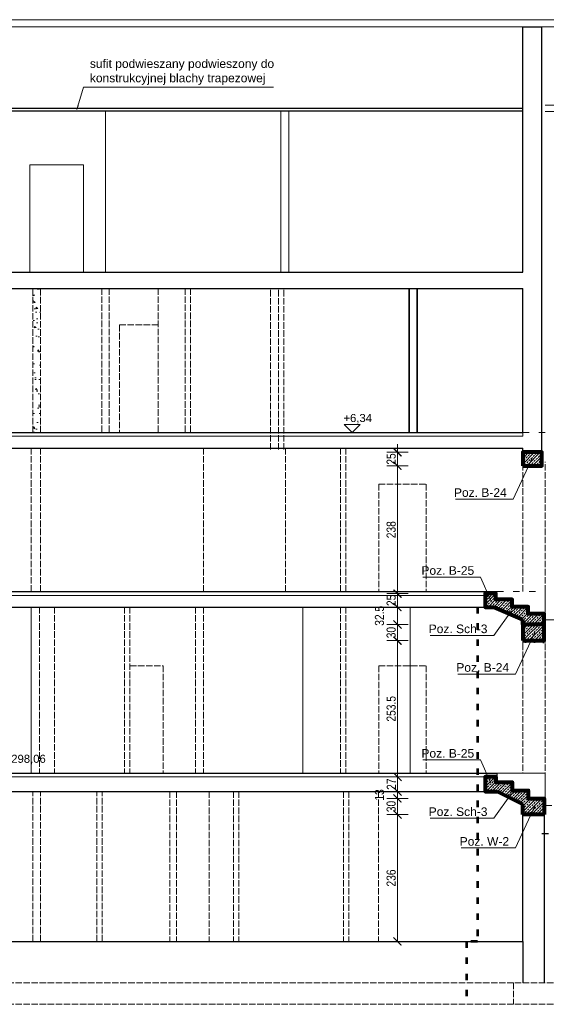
# Model space of a CAD drawing. Header units: inches. Extents: x 201967 to 338763, y -32705 to 30884.
# Tile 27 of 236: x 329018 to 329998, y -26542 to -24710. Entities that reach past the tile are written whole.
import ezdxf
from ezdxf.enums import TextEntityAlignment as Align

# ---------------------------------------------------------------- set-up
doc = ezdxf.new("R2010")
doc.units = ezdxf.units.IN
doc.header["$MEASUREMENT"] = 0
doc.linetypes.add('ACAD_ISO02W100', pattern=[15, 12, -3])
doc.linetypes.add('ACAD_ISO03W100', pattern=[30, 12, -18])
doc.layers.add('00_kreskowanie', color=1, linetype='Continuous', lineweight=5, true_color=0xff0000)
for name, color, linetype, lineweight in [('00_mury grubo', 7, 'Continuous', 30), ('01 a KONSTRUKCJA żelbet', 94, 'Continuous', 80), ('01 a1 KONSTRUKCJA żelebet', 200, 'Continuous', 53), ('01h KONSTRUKCJA pozycje', 253, 'Continuous', 13), ('01h3 KONSTRUKCJA pozycje słupy', 252, 'Continuous', 13), ('1_OpisPomieszczen', 120, 'Continuous', 9), ('20 KRESKOWANIE ścian', 63, 'Continuous', 5), ('30 WIDOK 1 005', 5, 'Continuous', 5), ('34 WIDOK 5 030', 13, 'Continuous', 30), ('50 OPIS 1', 130, 'Continuous', 9), ('90 WYMIAR', 155, 'Continuous', 9), ('_grube', 1, 'Continuous', 35), ('_proj_MURY konstr', 1, 'Continuous', 20), ('K_kreskowanie', 251, 'Continuous', 0)]:
    doc.layers.add(name, color=color, linetype=linetype, lineweight=lineweight)
doc.styles.add('100 arial', font='arial.ttf', dxfattribs={"width": 0.8, "height": 17})
doc.styles.add('OPIS', font='arial.ttf')
doc.styles.add('RomanS', font='romans.shx')
doc.styles.add('WYMIAR-50 (15pkt) arial', font='arial.ttf', dxfattribs={"height": 15})
doc.dimstyles.new('100', dxfattribs={"dimscale": 10, "dimtxt": 17, "dimasz": 1.5, "dimexe": 2, "dimexo": 2, "dimgap": 0.3, "dimtad": 1, "dimdec": 1, "dimrnd": 0.5, "dimdsep": 46, "dimtxsty": '100 arial', "dimblk": 'ARCHTICK', "dimcen": 10, "dimclrd": 256, "dimclre": 256, "dimclrt": 256, "dimadec": 0, "dimazin": 0, "dimtfac": 1, "dimtdec": 1, "dimtix": 1, "dimtmove": 1, "dimatfit": 3, "dimfxl": 2, "dimfxlon": 1, "dimtolj": 1, "dimarcsym": 0})
doc.dimstyles.new('DIM100txt12', dxfattribs={"dimtxt": 12, "dimasz": 1.05, "dimexe": 0, "dimexo": 8, "dimgap": 4, "dimtad": 1, "dimdec": 7, "dimrnd": 0.5, "dimdsep": 46, "dimtxsty": 'RomanS', "dimblk1": 'DIM', "dimblk2": 'DIM', "dimsah": 1, "dimcen": 0.09, "dimse1": 1, "dimse2": 1, "dimclrt": 256, "dimadec": 1, "dimazin": 0, "dimtfac": 1, "dimtdec": 7, "dimtix": 1, "dimtofl": 0, "dimtmove": 2, "dimatfit": 3, "dimfxl": 1, "dimtolj": 1, "dimtzin": 0, "dimarcsym": 0})
pattern_1 = [(320, (-79235.355, -7019.687), (-3.137607, -35.863009), [3.75, -41.25]), (265, (-79235.355, -7019.687), (37.609607, 6.937567), [3, -33]), (10.451444, (-79235.616, -7022.676), (34.472, -28.925442), [3.18701, -35.057106]), (316.1842, (-79225.355, -7019.687), (-8.275964, -53.362067), [5.625, -61.875]), (6.635635, (-79226.044, -7024.134), (48.70593, -46.733097), [4.780517, -52.585688]), (261.18416, (-79225.355, -7019.687), (48.70593, -46.733097), [4.5, -49.5]), (291, (-79227.855, -7024.687), (-20.130945, -29.845353), [3.75, -41.25]), (236, (-79227.855, -7024.687), (36.257502, -12.165767), [3, -33]), (341.451445, (-79229.532, -7027.174), (16.126558, -42.011119), [3.18701, -35.057106]), (307.5, (-79235.355, -7019.687), (16.6446927, -0.6079928), [0, -32.6, 0, -33.5, 0, -33.125]), (277.5, (-79235.355, -7019.687), (19.7205856, -13.153477), [0, -19.1, 0, -31.85, 0, -12.625]), (237.5, (-79235.355, -7008.537), (-1.1277436, -26.6911218), [0, -12.5, 0, -39, 0, -51.75]), (227.5, (-79235.355, -7003.537), (5.005249, -29.1593085), [0, -16.25, 0, -25.9, 0, -36.75])]
pattern_2 = [(45, (-3795.3814, -7571.668), (-5.303301, 5.303301), []), (45, (-3790.078, -7571.668), (-5.303301, 5.303301), [3.75, -1.875])]

# ---------------------------------------------------------------- blocks, each defined once
blk = doc.blocks.new('*U1124')
blk.add_lwpolyline([(-15, 15), (0, 0), (15, 15), (-15, 15)])
at = {"style": 'WYMIAR-50 (15pkt) arial', "flags": 8}
blk.add_attdef('DETAIL#', text='', height=15, dxfattribs=at).set_placement((-16.1, 14.8), align=Align.BOTTOM_LEFT)
blk = doc.blocks.new('DIM')
for p, q in [((0, -13), (0, 13)), ((8, 0), (-8, 0))]:
    blk.add_line(p, q)
at = {"const_width": 1.71}
blk.add_lwpolyline([(5.71, 5.71), (-5.71, -5.71)], dxfattribs=at)
blk = doc.blocks.new('_ARCHTICK')
at = {"color": 0, "linetype": 'ByBlock', "const_width": 0.15}
blk.add_lwpolyline([(-0.5, -0.5), (0.5, 0.5)], dxfattribs=at)
blk = doc.blocks.new('*D2522')
at = {"layer": '90 WYMIAR', "lineweight": -2, "transparency": 16777216}
for p, q in [((-443.7, -30), (-483.7, -30)), ((-463.7, -268), (-463.7, -30)), ((-443.7, -268), (-483.7, -268))]:
    blk.add_line(p, q, dxfattribs=at)
at = {"layer": 'Defpoints', "color": 0, "transparency": 16777216}
for p in [(-463.7, -30), (-230.6, -30), (-300.6, -268)]:
    blk.add_point(p, dxfattribs=at)
at = {"layer": '90 WYMIAR', "lineweight": -2, "transparency": 16777216, "xscale": 15, "yscale": 15, "zscale": 15}
for p, rotation in [((-463.7, -30), 90), ((-463.7, -268), 270)]:
    blk.add_blockref('_ARCHTICK', p, dxfattribs=dict(at, rotation=rotation))
at = {"layer": '90 WYMIAR', "transparency": 16777216, "insert": (-475.4, -149), "char_height": 17, "attachment_point": 5, "rotation": 90, "style": '100 arial'}
blk.add_mtext('\\A1;238', dxfattribs=at)
blk = doc.blocks.new('*D2523')
at = {"layer": '90 WYMIAR', "lineweight": -2, "transparency": 16777216}
for p, q in [((-463.7, -5), (-463.7, 10)), ((-443.7, -5), (-483.7, -5)), ((-463.7, -30), (-463.7, -5)), ((-443.7, -30), (-483.7, -30)), ((-463.7, -30), (-463.7, -45))]:
    blk.add_line(p, q, dxfattribs=at)
at = {"layer": 'Defpoints', "color": 0, "transparency": 16777216}
for p in [(-463.7, -5), (-230.6, -5), (-230.6, -30)]:
    blk.add_point(p, dxfattribs=at)
at = {"layer": '90 WYMIAR', "lineweight": -2, "transparency": 16777216, "xscale": 15, "yscale": 15, "zscale": 15}
for p, rotation in [((-463.7, -5), 270), ((-463.7, -30), 90)]:
    blk.add_blockref('_ARCHTICK', p, dxfattribs=dict(at, rotation=rotation))
at = {"layer": '90 WYMIAR', "transparency": 16777216, "insert": (-475.4, -17.5), "char_height": 17, "attachment_point": 5, "rotation": 90, "style": '100 arial'}
blk.add_mtext('\\A1;25', dxfattribs=at)
blk = doc.blocks.new('*D2542')
at = {"layer": '90 WYMIAR', "lineweight": -2, "transparency": 16777216}
for p, q in [((-463.7, -268), (-463.7, -253)), ((-443.7, -268), (-483.7, -268)), ((-463.7, -268), (-463.7, -293)), ((-443.7, -293), (-483.7, -293)), ((-463.7, -293), (-463.7, -308))]:
    blk.add_line(p, q, dxfattribs=at)
at = {"layer": 'Defpoints', "color": 0, "transparency": 16777216}
for p in [(-300.6, -268), (-463.7, -293), (-300.6, -293)]:
    blk.add_point(p, dxfattribs=at)
at = {"layer": '90 WYMIAR', "lineweight": -2, "transparency": 16777216, "xscale": 15, "yscale": 15, "zscale": 15}
for p, rotation in [((-463.7, -268), 270), ((-463.7, -293), 90)]:
    blk.add_blockref('_ARCHTICK', p, dxfattribs=dict(at, rotation=rotation))
at = {"layer": '90 WYMIAR', "transparency": 16777216, "insert": (-475.4, -280.5), "char_height": 17, "attachment_point": 5, "rotation": 90, "style": '100 arial'}
blk.add_mtext('\\A1;25', dxfattribs=at)
blk = doc.blocks.new('*D2543')
at = {"layer": '90 WYMIAR', "lineweight": -2, "transparency": 16777216}
for p, q in [((-443.7, -293), (-483.7, -293)), ((-463.7, -293), (-463.7, -325.4)), ((-443.7, -325.4), (-483.7, -325.4))]:
    blk.add_line(p, q, dxfattribs=at)
at = {"layer": 'Defpoints', "color": 0, "transparency": 16777216}
for p in [(-300.6, -293), (-463.7, -325.4), (-230.6, -325.4)]:
    blk.add_point(p, dxfattribs=at)
at = {"layer": '90 WYMIAR', "lineweight": -2, "transparency": 16777216, "xscale": 15, "yscale": 15, "zscale": 15}
for p, rotation in [((-463.7, -293), 90), ((-463.7, -325.4), 270)]:
    blk.add_blockref('_ARCHTICK', p, dxfattribs=dict(at, rotation=rotation))
at = {"layer": '90 WYMIAR', "transparency": 16777216, "insert": (-497.1, -309.2), "char_height": 17, "attachment_point": 5, "rotation": 90, "style": '100 arial'}
blk.add_mtext('\\A1;32.5', dxfattribs=at)
blk = doc.blocks.new('*D2544')
at = {"layer": '90 WYMIAR', "lineweight": -2, "transparency": 16777216}
for p, q in [((-443.7, -325.4), (-483.7, -325.4)), ((-463.7, -325.4), (-463.7, -355.4)), ((-443.7, -355.4), (-483.7, -355.4))]:
    blk.add_line(p, q, dxfattribs=at)
at = {"layer": 'Defpoints', "color": 0, "transparency": 16777216}
for p in [(-230.6, -325.4), (-463.7, -355.4), (-230.6, -355.4)]:
    blk.add_point(p, dxfattribs=at)
at = {"layer": '90 WYMIAR', "lineweight": -2, "transparency": 16777216, "xscale": 15, "yscale": 15, "zscale": 15}
for p, rotation in [((-463.7, -325.4), 90), ((-463.7, -355.4), 270)]:
    blk.add_blockref('_ARCHTICK', p, dxfattribs=dict(at, rotation=rotation))
at = {"layer": '90 WYMIAR', "transparency": 16777216, "insert": (-475.4, -340.4), "char_height": 17, "attachment_point": 5, "rotation": 90, "style": '100 arial'}
blk.add_mtext('\\A1;30', dxfattribs=at)
blk = doc.blocks.new('*D2545')
at = {"layer": '90 WYMIAR', "lineweight": -2, "transparency": 16777216}
for p, q in [((-443.7, -355.4), (-483.7, -355.4)), ((-463.7, -355.4), (-463.7, -609)), ((-443.7, -609), (-483.7, -609))]:
    blk.add_line(p, q, dxfattribs=at)
at = {"layer": 'Defpoints', "color": 0, "transparency": 16777216}
for p in [(-230.6, -355.4), (-463.7, -609), (-300.6, -609)]:
    blk.add_point(p, dxfattribs=at)
at = {"layer": '90 WYMIAR', "lineweight": -2, "transparency": 16777216, "xscale": 15, "yscale": 15, "zscale": 15}
for p, rotation in [((-463.7, -355.4), 90), ((-463.7, -609), 270)]:
    blk.add_blockref('_ARCHTICK', p, dxfattribs=dict(at, rotation=rotation))
at = {"layer": '90 WYMIAR', "transparency": 16777216, "insert": (-475.4, -482.2), "char_height": 17, "attachment_point": 5, "rotation": 90, "style": '100 arial'}
blk.add_mtext('\\A1;253.5', dxfattribs=at)
blk = doc.blocks.new('*D2546')
at = {"layer": '90 WYMIAR', "lineweight": -2, "transparency": 16777216}
for p, q in [((-443.7, -609), (-483.7, -609)), ((-463.7, -609), (-463.7, -636)), ((-443.7, -636), (-483.7, -636))]:
    blk.add_line(p, q, dxfattribs=at)
at = {"layer": 'Defpoints', "color": 0, "transparency": 16777216}
for p in [(-300.6, -609), (-463.7, -636), (-300.6, -636)]:
    blk.add_point(p, dxfattribs=at)
at = {"layer": '90 WYMIAR', "lineweight": -2, "transparency": 16777216, "xscale": 15, "yscale": 15, "zscale": 15}
for p, rotation in [((-463.7, -609), 90), ((-463.7, -636), 270)]:
    blk.add_blockref('_ARCHTICK', p, dxfattribs=dict(at, rotation=rotation))
at = {"layer": '90 WYMIAR', "transparency": 16777216, "insert": (-475.2, -622.5), "char_height": 17, "attachment_point": 5, "rotation": 90, "style": '100 arial'}
blk.add_mtext('\\A1;27', dxfattribs=at)
blk = doc.blocks.new('*D2547')
at = {"layer": '90 WYMIAR', "lineweight": -2, "transparency": 16777216}
for p, q in [((-443.7, -636), (-483.7, -636)), ((-463.7, -636), (-463.7, -649)), ((-443.7, -649), (-483.7, -649))]:
    blk.add_line(p, q, dxfattribs=at)
at = {"layer": 'Defpoints', "color": 0, "transparency": 16777216}
for p in [(-300.6, -636), (-463.7, -649), (-190.6, -649)]:
    blk.add_point(p, dxfattribs=at)
at = {"layer": '90 WYMIAR', "lineweight": -2, "transparency": 16777216, "xscale": 15, "yscale": 15, "zscale": 15}
for p, rotation in [((-463.7, -636), 90), ((-463.7, -649), 270)]:
    blk.add_blockref('_ARCHTICK', p, dxfattribs=dict(at, rotation=rotation))
at = {"layer": '90 WYMIAR', "transparency": 16777216, "insert": (-497.1, -642.5), "char_height": 17, "attachment_point": 5, "rotation": 90, "style": '100 arial'}
blk.add_mtext('\\A1;13', dxfattribs=at)
blk = doc.blocks.new('*D2548')
at = {"layer": '90 WYMIAR', "lineweight": -2, "transparency": 16777216}
for p, q in [((-443.7, -649), (-483.7, -649)), ((-463.7, -649), (-463.7, -679)), ((-443.7, -679), (-483.7, -679))]:
    blk.add_line(p, q, dxfattribs=at)
at = {"layer": 'Defpoints', "color": 0, "transparency": 16777216}
for p in [(-190.6, -649), (-463.7, -679), (-190.6, -679)]:
    blk.add_point(p, dxfattribs=at)
at = {"layer": '90 WYMIAR', "lineweight": -2, "transparency": 16777216, "xscale": 15, "yscale": 15, "zscale": 15}
for p, rotation in [((-463.7, -649), 90), ((-463.7, -679), 270)]:
    blk.add_blockref('_ARCHTICK', p, dxfattribs=dict(at, rotation=rotation))
at = {"layer": '90 WYMIAR', "transparency": 16777216, "insert": (-475.4, -664), "char_height": 17, "attachment_point": 5, "rotation": 90, "style": '100 arial'}
blk.add_mtext('\\A1;30', dxfattribs=at)
blk = doc.blocks.new('*D2549')
at = {"layer": '90 WYMIAR', "lineweight": -2, "transparency": 16777216}
for p, q in [((-443.7, -679), (-483.7, -679)), ((-463.7, -679), (-463.7, -915)), ((-443.7, -915), (-483.7, -915))]:
    blk.add_line(p, q, dxfattribs=at)
at = {"layer": 'Defpoints', "color": 0, "transparency": 16777216}
for p in [(-190.6, -679), (-463.7, -915), (-315, -915)]:
    blk.add_point(p, dxfattribs=at)
at = {"layer": '90 WYMIAR', "lineweight": -2, "transparency": 16777216, "xscale": 15, "yscale": 15, "zscale": 15}
for p, rotation in [((-463.7, -679), 90), ((-463.7, -915), 270)]:
    blk.add_blockref('_ARCHTICK', p, dxfattribs=dict(at, rotation=rotation))
at = {"layer": '90 WYMIAR', "transparency": 16777216, "insert": (-475.4, -797), "char_height": 17, "attachment_point": 5, "rotation": 90, "style": '100 arial'}
blk.add_mtext('\\A1;236', dxfattribs=at)
blk = doc.blocks.new('1 przekrój B Jagielońska')
at = {"layer": '20 KRESKOWANIE ścian'}
h = blk.add_hatch(dxfattribs=at)
h.set_pattern_fill('ANSI33', color=256, scale=30, angle=-90)
h.set_pattern_definition(pattern_2)
h.paths.add_polyline_path([(-195, -5), (-230.6, -5), (-230.6, -30), (-195, -30)])
h = blk.add_hatch(dxfattribs=at)
h.set_pattern_fill('ANSI33', color=256, scale=30, angle=-90)
h.set_pattern_definition(pattern_2)
h.paths.add_polyline_path([(-220.6, -292.2), (-250.6, -292.2), (-250.6, -279.1), (-280.6, -279.1), (-280.6, -268), (-300.6, -268), (-300.6, -293), (-283.75, -293), (-230.6, -316.21), (-230.6, -325.4), (-190.6, -325.4), (-190.6, -305.3), (-220.6, -305.3)])
h.paths.add_polyline_path([(-190.6, -325.4), (-230.6, -325.4), (-230.6, -355.4), (-190.6, -355.4)])
h = blk.add_hatch(dxfattribs=at)
h.set_pattern_fill('ANSI33', color=256, scale=30, angle=-90)
h.set_pattern_definition(pattern_2)
h.paths.add_polyline_path([(-190.6, -649), (-220.6, -649), (-220.6, -634), (-250.6, -634), (-250.6, -619), (-280.6, -619), (-280.6, -609), (-300.6, -609), (-300.6, -636), (-280.6, -636), (-277.9, -636), (-230.6, -659.65), (-230.6, -679), (-190.6, -679)])
at = {"layer": 'K_kreskowanie', "linetype": 'ACAD_ISO02W100'}
h = blk.add_hatch(dxfattribs=at)
h.set_pattern_fill('AR-CONC', color=256, scale=5, angle=-90)
h.set_pattern_definition(pattern_1)
h.paths.add_polyline_path([(-1128.03, 300), (-1142.03, 300), (-1142.03, 32), (-1128.03, 32)])
h = blk.add_hatch(dxfattribs=at)
h.set_pattern_fill('AR-CONC', color=256, scale=5, angle=-90)
h.set_pattern_definition(pattern_1)
h.paths.add_polyline_path([(-188.6, -354), (-230.6, -354), (-230.6, -360.9), (-188.6, -360.9)])
at = {"layer": '00_kreskowanie', "color": 3}
for p, q in [((-138.6, 799.87), (-2109, 799.87)), ((-138.6, 786.87), (-2109, 786.87)), ((-1007.03, 330), (-1007.03, 630)), ((-681.03, 330), (-681.03, 630)), ((-666.03, 330), (-666.03, 630)), ((-188.6, 641), (-138.6, 641)), ((-188.6, 629), (-138.6, 629)), ((-1147.89, 530), (-1147.89, 330)), ((-1147.89, 530), (-1047.89, 530)), ((-1047.89, 530), (-1047.89, 330)), ((-230.6, 25), (-1511.03, 25)), ((-230.6, 32), (-230.6, 25)), ((-300.6, -271.5), (-1511.03, -271)), ((-278.6, -609), (-1511.03, -609))]:
    blk.add_line(p, q, dxfattribs=at)
at = {"layer": '00_mury grubo', "color": 3}
for p, q in [((-230.6, 330), (-230.6, 786.87)), ((-230.6, 786.87), (-195, 786.87)), ((-195, -5), (-195, 786.87)), ((-2016, 635), (-230.6, 635)), ((-2016, 630), (-230.6, 630)), ((-1541.33, 330), (-230.6, 330)), ((-1511.03, 300), (-230.6, 300)), ((-230.6, 32), (-230.6, 300)), ((-1541.33, 32), (-230.6, 32)), ((-1511.03, 3), (-230.6, 3)), ((-230.6, -5), (-230.6, 3)), ((-195, -5), (-230.6, -5)), ((-1541.03, -264), (-278.6, -264)), ((-1511.03, -293), (-300.6, -293)), ((-1541.03, -602), (-278.6, -602)), ((-1541.03, -636), (-1142.03, -636)), ((-1142.03, -636), (-300.6, -636)), ((-190.6, -649), (-190.6, -992)), ((-230.6, -915), (-230.6, -679)), ((-1370.03, -915), (-230.6, -915)), ((-230.6, -915), (-230.6, -992))]:
    blk.add_line(p, q, dxfattribs=at)
at = {"layer": '00_mury grubo', "color": 1}
blk.add_lwpolyline([(-278.6, -602), (-278.6, -617), (-248.6, -617), (-248.6, -632), (-218.6, -632), (-218.6, -647), (-188.6, -647), (-188.6, -662)], dxfattribs=at)
at = {"layer": '01 a KONSTRUKCJA żelbet'}
for p, q in [((-283.75, -293), (-230.6, -316.21)), ((-230.6, -325.4), (-230.6, -316.21)), ((-280.6, -636), (-277.9, -636)), ((-277.9, -636), (-230.6, -659.65)), ((-230.6, -679), (-230.6, -659.65)), ((-190.6, -679), (-230.6, -679))]:
    blk.add_line(p, q, dxfattribs=at)
for points in [[(-230.6, -30), (-195, -30), (-195, -5), (-230.6, -5)], [(-230.6, -355.4), (-190.6, -355.4), (-190.6, -325.4), (-230.6, -325.4)]]:
    blk.add_lwpolyline(points, close=True, dxfattribs=at)
for points in [[(-280.6, -279.1), (-280.6, -268), (-300.6, -268), (-300.6, -293), (-283.75, -293)], [(-190.6, -325.4), (-190.6, -305.3), (-220.6, -305.3), (-220.6, -292.2), (-250.6, -292.2), (-250.6, -279.1), (-280.6, -279.1), (-280.6, -268)], [(-280.6, -619), (-280.6, -609), (-300.6, -609), (-300.6, -636), (-280.6, -636)], [(-280.6, -609), (-280.6, -619), (-250.6, -619), (-250.6, -634), (-220.6, -634), (-220.6, -649), (-190.6, -649), (-190.6, -679)]]:
    blk.add_lwpolyline(points, dxfattribs=at)
at = {"layer": '01 a1 KONSTRUKCJA żelebet', "linetype": 'ACAD_ISO03W100'}
blk.add_line((-315, -293), (-315, -915), dxfattribs=at)
blk.add_lwpolyline([(-315, -915), (-335, -915), (-335, -1032)], dxfattribs=at)
at = {"layer": '1_OpisPomieszczen', "color": 252}
for p, q in [((-188.6, -330.9), (-188.6, -264)), ((-278.6, -602), (-188.6, -602)), ((-188.6, -647), (-188.6, -602))]:
    blk.add_line(p, q, dxfattribs=at)
at = {"layer": '1_OpisPomieszczen', "color": 1}
for p, q in [((-640.03, -293), (-640.03, -602)), ((-440.03, -293), (-440.03, -602))]:
    blk.add_line(p, q, dxfattribs=at)
at = {"layer": '30 WIDOK 1 005', "linetype": 'ACAD_ISO03W100'}
for p, q in [((-230.6, 32), (536.4, 32)), ((-278.6, -264), (-188.6, -264)), ((-188.6, -662), (485.79, -662))]:
    blk.add_line(p, q, dxfattribs=at)
at = {"layer": '30 WIDOK 1 005'}
for points in [[(-188.6, -316.4), (-188.6, -303.3), (-218.6, -303.3), (-218.6, -290.2), (-248.6, -290.2), (-248.6, -277.1), (-278.6, -277.1), (-278.6, -264)], [(6.4, -316.4), (-188.6, -316.4)]]:
    blk.add_lwpolyline(points, dxfattribs=at)
at = {"layer": '34 WIDOK 5 030', "linetype": 'ACAD_ISO03W100'}
blk.add_lwpolyline([(-195, -714), (-55.82, -714), (565.86, -697), (565.86, -559.71), (625.9, -559.71), (625.9, -599), (1413.7, -687)], dxfattribs=at)
at = {"layer": '_grube'}
for p, q in [((-442.03, 300), (-442.03, 32)), ((-427.03, 300), (-427.03, 32))]:
    blk.add_line(p, q, dxfattribs=at)
at = {"layer": '_proj_MURY konstr', "color": 3}
blk.add_line((-1145.6, -293), (-1145.6, -602), dxfattribs=at)
at = {"layer": 'K_kreskowanie', "linetype": 'ACAD_ISO02W100'}
for p, q in [((-1142.03, 32), (-1142.03, 300)), ((-1128.03, 32), (-1128.03, 300)), ((-1014.03, 300), (-1014.03, 32)), ((-1000.03, 300), (-1000.03, 32)), ((-909.03, 300), (-909.03, 32)), ((-859.03, 300), (-859.03, 32)), ((-849.03, 300), (-849.03, 32)), ((-700.03, 0), (-700.03, 300)), ((-685.03, 0), (-685.03, 300)), ((-675.03, 0), (-675.03, 300)), ((-981.03, 232), (-909.03, 232)), ((-981.03, 232), (-981.03, 32)), ((-1145.6, 3), (-1145.6, -264)), ((-1128.03, 3), (-1128.03, -264)), ((-824.38, 3), (-824.38, -264)), ((-672.03, 3), (-672.03, -264)), ((-569.6, 3), (-569.6, -264)), ((-559.6, 3), (-559.6, -264)), ((-230.6, -264), (-230.6, -30)), ((-188.6, -264), (-188.6, -22.9)), ((-498.6, -64), (-410.6, -64)), ((-498.6, -64), (-498.6, -264)), ((-410.6, -64), (-410.6, -264)), ((-1145.6, -293), (-1145.6, -602)), ((-1129.6, -293), (-1129.6, -602)), ((-1101.6, -293), (-1101.6, -602)), ((-971.6, -293), (-971.6, -602)), ((-961.6, -293), (-961.6, -602)), ((-839.6, -293), (-839.6, -602)), ((-824.6, -293), (-824.6, -602)), ((-569.6, -293), (-569.6, -602)), ((-559.6, -293), (-559.6, -602)), ((-230.6, -360.9), (-230.6, -324.59)), ((-188.6, -358.77), (-188.6, -319.23)), ((-230.6, -360.9), (-230.6, -602)), ((-188.6, -360.9), (-188.6, -602)), ((-961.6, -402), (-899.6, -402)), ((-899.6, -402), (-899.6, -602)), ((-498.6, -402), (-498.6, -602)), ((-498.6, -402), (-410.6, -402)), ((-410.6, -402), (-410.6, -602)), ((-1142.03, -915), (-1142.03, -636)), ((-1128.03, -915), (-1128.03, -636)), ((-1023.03, -915), (-1023.03, -636)), ((-1013.03, -915), (-1013.03, -636)), ((-887.03, -636), (-887.03, -915)), ((-875.03, -636), (-875.03, -915)), ((-814.03, -636), (-814.03, -915)), ((-769.03, -636), (-769.03, -915)), ((-759.03, -636), (-759.03, -915)), ((-564.03, -636), (-564.03, -915)), ((-554.03, -636), (-554.03, -915)), ((-499.03, -636), (-499.03, -915)), ((-247.6, -992), (-1992.5, -992)), ((-173.6, -992), (-247.6, -992)), ((-247.6, -992), (-247.6, -1032)), ((-247.6, -1032), (-1992.5, -1032)), ((-173.6, -1032), (-247.6, -1032))]:
    blk.add_line(p, q, dxfattribs=at)
at = {"layer": '50 OPIS 1'}
ref = blk.add_blockref('*U1124', (-548.02, 32), dxfattribs=at)
ref.add_attrib('DETAIL#', '+6,34', dxfattribs={"layer": '0', "height": 15, "style": 'WYMIAR-50 (15pkt) arial'}).set_placement((-564.15, 46.82), align=Align.BOTTOM_LEFT)
ref = blk.add_blockref('*U1124', (-1230.65, -602), dxfattribs=at)
ref.add_attrib('DETAIL#', '%%p0,00=298,06', dxfattribs={"layer": '0', "height": 15, "style": 'WYMIAR-50 (15pkt) arial'}).set_placement((-1246.79, -587.18), align=Align.BOTTOM_LEFT)
at = {"layer": '01h KONSTRUKCJA pozycje', "insert": (-1036.06, 702.39, 0), "char_height": 16, "width": 356.2469, "attachment_point": 4, "style": 'OPIS'}
blk.add_mtext('sufit podwieszany podwieszony do konstrukcyjnej blachy trapezowej', dxfattribs=at)
at = {"layer": '01h3 KONSTRUKCJA pozycje słupy', "char_height": 16, "attachment_point": 6, "style": 'OPIS'}
for s, insert in [('Poz. B-24', (-260.45, -80.01)), ('Poz. B-25', (-320.97, -225.05)), ('Poz. Sch-3', (-296.26, -333.55)), ('Poz. B-24', (-256.05, -405.41)), ('Poz. B-25', (-320.97, -565.2)), ('Poz. Sch-3', (-296.26, -673.71)), ('Poz. W-2', (-256.05, -729.01))]:
    blk.add_mtext(s, dxfattribs=dict(at, insert=insert))
at = {"layer": '90 WYMIAR'}
for base, p1, p2, picture, middle in [((-463.68, -5), (-230.6, -30), (-230.6, -5), '*D2523', (-475.36, -17.5)), ((-463.68, -30), (-300.6, -268), (-230.6, -30), '*D2522', (-475.37, -149)), ((-463.68, -293), (-300.6, -268), (-300.6, -293), '*D2542', (-475.36, -280.5)), ((-463.68, -355.4), (-230.6, -325.4), (-230.6, -355.4), '*D2544', (-475.37, -340.4)), ((-463.68, -609), (-230.6, -355.4), (-300.6, -609), '*D2545', (-475.37, -482.2)), ((-463.68, -636), (-300.6, -609), (-300.6, -636), '*D2546', (-475.21, -622.5)), ((-463.68, -679), (-190.6, -649), (-190.6, -679), '*D2548', (-475.37, -664)), ((-463.68, -915), (-190.6, -679), (-315, -915), '*D2549', (-475.37, -797))]:
    dim = blk.add_linear_dim(base=base, p1=p1, p2=p2, angle=90, dimstyle='100', dxfattribs=at)
    dim.commit()
    dim.dimension.update_dxf_attribs({"geometry": picture, "text_midpoint": middle})
for base, p1, p2, picture, middle in [((-463.68, -325.4), (-300.6, -293), (-230.6, -325.4), '*D2543', (-485.37, -309.2)), ((-463.68, -649), (-300.6, -636), (-190.6, -649), '*D2547', (-485.37, -642.5))]:
    dim = blk.add_linear_dim(base=base, p1=p1, p2=p2, angle=90, dimstyle='100', dxfattribs=at)
    dim.commit()
    dim.dimension.update_dxf_attribs({"geometry": picture, "text_midpoint": middle, "dimtype": 128})
at = {"layer": '01h KONSTRUKCJA pozycje', "annotation_type": 0, "has_hookline": 1, "hookline_direction": 0, "text_width": 341.41}
blk.add_leader([(-1060.09, 632.73, 0), (-1048.06, 674.57, 0), (-1040.06, 674.57, 0)], dimstyle='DIM100txt12', override={"dimasz": 8, "dimgap": 4, "dimtad": 1}, dxfattribs=at)
at = {"layer": '01h3 KONSTRUKCJA pozycje słupy', "annotation_type": 0, "has_hookline": 1, "hookline_direction": 1}
for points, text_width in [([(-212.41, -14.62), (-248.45, -92.17), (-256.45, -92.17)], 95.35), ([(-290.13, -280.52), (-308.97, -237.22), (-316.97, -237.22)], 95.53), ([(-251.63, -299.64), (-284.26, -345.83), (-292.26, -345.83)], 106.59), ([(-208.01, -340.02), (-244.05, -417.57), (-252.05, -417.57)], 95.35), ([(-290.13, -620.67), (-308.97, -577.37), (-316.97, -577.37)], 95.53), ([(-251.63, -639.8), (-284.26, -685.98), (-292.26, -685.98)], 106.59), ([(-208.01, -663.62), (-244.05, -741.17), (-252.05, -741.17)], 89)]:
    blk.add_leader(points, dimstyle='DIM100txt12', override={"dimasz": 8, "dimgap": 4, "dimtad": 1}, dxfattribs=dict(at, text_width=text_width))

msp = doc.modelspace()

# ---------------------------------------------------------------- block references
at = {"layer": '30 WIDOK 1 005'}
msp.add_blockref('1 przekrój B Jagielońska', (330184.52, -25510.27), dxfattribs=at)

doc.saveas('drawing.dxf')
